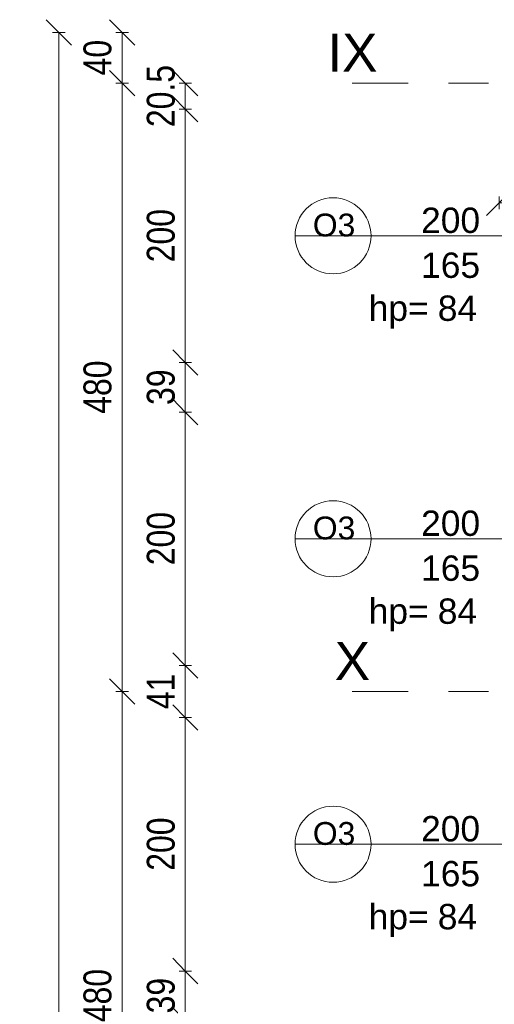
# Model space of a CAD drawing. Header units: centimetres. Extents: x -1631 to 21770, y -8842 to 3590.
# Tile 73 of 142: x -1631 to -1257, y 2082 to 2858. Entities that reach past the tile are written whole.
import ezdxf

# ---------------------------------------------------------------- set-up
doc = ezdxf.new("R2010")
doc.units = ezdxf.units.CM
doc.linetypes.add('Oś', pattern=[222.25, 127, -31.75, 31.75, -31.75])
for name, color, linetype, lineweight in [('A-ANNO-DIMS', 211, 'Continuous', 13), ('A-ANNO-DIMS-100', 211, 'Continuous', 13), ('A-GLAZ-IDEN', 152, 'Continuous', 13), ('S-GRID', 1, 'Continuous', 13), ('S-GRID-IDEN', 1, 'Continuous', 13)]:
    doc.layers.add(name, color=color, linetype=linetype, lineweight=lineweight)
doc.styles.add('Arial Narrow_1', font='ARIALN.TTF', dxfattribs={"height": 22})
doc.styles.add('Arial Narrow_5', font='ARIALN.TTF', dxfattribs={"height": 20})
doc.styles.add('Arial_10', font='arial.ttf', dxfattribs={"height": 20})
doc.styles.add('Arial_13', font='arial.ttf', dxfattribs={"height": 0.2})
doc.styles.add('Arial_7', font='arial.ttf', dxfattribs={"height": 30})
doc.styles.add('Arial_8', font='arial.ttf', dxfattribs={"height": 18})
doc.dimstyles.new('Diagonal_1_100__0_1_', dxfattribs={"dimscale": 30.48, "dimtxt": 22.515481, "dimasz": 0.656168, "dimexe": 0.164042, "dimexo": 0.0625, "dimgap": 0.065617, "dimtad": 1, "dimdec": 1, "dimrnd": 0.1, "dimdsep": 46, "dimtxsty": 'Arial Narrow_1', "dimblk1": 'OBLIQUE', "dimblk2": 'OBLIQUE', "dimsah": 1, "dimcen": 0.09, "dimazin": 0, "dimtfac": 1, "dimtdec": 4, "dimtix": 1, "dimtmove": 0, "dimatfit": 3, "dimfxl": 0, "dimtvp": 1, "dimtolj": 1, "dimtzin": 0, "dimarcsym": 0})
doc.dimstyles.new('Diagonal_1_100__0__wewnętrzne', dxfattribs={"dimscale": 30.48, "dimtxt": 20.468619, "dimasz": 0.656168, "dimexe": 0.164042, "dimexo": 0.0625, "dimgap": 0.032808, "dimtad": 1, "dimdec": 0, "dimdsep": 46, "dimtxsty": 'Arial Narrow_5', "dimblk1": 'OBLIQUE', "dimblk2": 'OBLIQUE', "dimsah": 1, "dimcen": 0.09, "dimazin": 0, "dimtfac": 1, "dimtdec": 4, "dimtix": 1, "dimtmove": 0, "dimatfit": 3, "dimfxl": 0, "dimtvp": 1, "dimtolj": 1, "dimtzin": 0, "dimarcsym": 0})

# ---------------------------------------------------------------- blocks, each defined once
blk = doc.blocks.new('DIMBLOCK8-6_piętro IV __13_80 m_ - stan projektowany')
at = {"layer": 'A-ANNO-DIMS-100', "transparency": 16777216}
for p, q in [((-1600.57, 2848.33), (-1610.57, 2858.33)), ((-1595.57, 2848.33), (-1605.57, 2848.33)), ((-1600.57, 108.33), (-1600.57, 2848.33)), ((-1600.57, 2848.33), (-1590.57, 2838.33)), ((-1600.57, 2848.33), (-1595.57, 2848.33)), ((-1600.57, 108.33), (-1610.57, 118.33)), ((-1595.57, 108.33), (-1605.57, 108.33)), ((-1600.57, 108.33), (-1590.57, 98.33)), ((-1600.57, 108.33), (-1595.57, 108.33))]:
    blk.add_line(p, q, dxfattribs=at)
at = {"layer": 'A-ANNO-DIMS-100', "color": 0, "transparency": 16777216, "insert": (-1631, 1450.45), "char_height": 22, "width": 66.9031, "attachment_point": 1, "rotation": 90, "line_spacing_factor": 0.974696, "style": 'Arial Narrow_1'}
blk.add_mtext('2740', dxfattribs=at)
blk = doc.blocks.new('_Oblique')
at = {"color": 0, "linetype": 'ByBlock', "lineweight": -2}
blk.add_line((-0.5, -0.5), (0.5, 0.5), dxfattribs=at)
blk = doc.blocks.new('DIMBLOCK14-6_piętro IV __13_80 m_ - stan projektowany')
at = {"layer": 'A-ANNO-DIMS-100', "transparency": 16777216}
for p, q in [((-1550.57, 2328.33), (-1560.57, 2338.33)), ((-1545.57, 2328.33), (-1555.57, 2328.33)), ((-1550.57, 1848.33), (-1550.57, 2328.33)), ((-1550.57, 2328.33), (-1540.57, 2318.33)), ((-1550.57, 2328.33), (-1545.57, 2328.33)), ((-1550.57, 1848.33), (-1560.57, 1858.33)), ((-1545.57, 1848.33), (-1555.57, 1848.33)), ((-1550.57, 1848.33), (-1540.57, 1838.33)), ((-1550.57, 1848.33), (-1545.57, 1848.33))]:
    blk.add_line(p, q, dxfattribs=at)
at = {"layer": 'A-ANNO-DIMS-100', "color": 0, "transparency": 16777216, "insert": (-1581, 2067.42), "char_height": 22, "width": 50.1774, "attachment_point": 1, "rotation": 90, "line_spacing_factor": 0.974696, "style": 'Arial Narrow_1'}
blk.add_mtext('480', dxfattribs=at)
blk = doc.blocks.new('DIMBLOCK15-6_piętro IV __13_80 m_ - stan projektowany')
at = {"layer": 'A-ANNO-DIMS-100', "transparency": 16777216}
for p, q in [((-1550.57, 2808.33), (-1560.57, 2818.33)), ((-1545.57, 2808.33), (-1555.57, 2808.33)), ((-1550.57, 2328.33), (-1550.57, 2808.33)), ((-1550.57, 2808.33), (-1540.57, 2798.33)), ((-1550.57, 2808.33), (-1545.57, 2808.33)), ((-1550.57, 2328.33), (-1560.57, 2338.33)), ((-1545.57, 2328.33), (-1555.57, 2328.33)), ((-1550.57, 2328.33), (-1540.57, 2318.33)), ((-1550.57, 2328.33), (-1545.57, 2328.33))]:
    blk.add_line(p, q, dxfattribs=at)
at = {"layer": 'A-ANNO-DIMS-100', "color": 0, "transparency": 16777216, "insert": (-1581, 2547.42), "char_height": 22, "width": 50.1774, "attachment_point": 1, "rotation": 90, "line_spacing_factor": 0.974696, "style": 'Arial Narrow_1'}
blk.add_mtext('480', dxfattribs=at)
blk = doc.blocks.new('DIMBLOCK16-6_piętro IV __13_80 m_ - stan projektowany')
at = {"layer": 'A-ANNO-DIMS-100', "transparency": 16777216}
for p, q in [((-1550.57, 2848.33), (-1560.57, 2858.33)), ((-1545.57, 2848.33), (-1555.57, 2848.33)), ((-1550.57, 2808.33), (-1550.57, 2848.33)), ((-1550.57, 2848.33), (-1540.57, 2838.33)), ((-1550.57, 2848.33), (-1545.57, 2848.33)), ((-1550.57, 2808.33), (-1560.57, 2818.33)), ((-1545.57, 2808.33), (-1555.57, 2808.33)), ((-1550.57, 2808.33), (-1540.57, 2798.33)), ((-1550.57, 2808.33), (-1545.57, 2808.33))]:
    blk.add_line(p, q, dxfattribs=at)
at = {"layer": 'A-ANNO-DIMS-100', "color": 0, "transparency": 16777216, "insert": (-1581, 2814.39), "char_height": 22, "width": 33.4516, "attachment_point": 1, "rotation": 90, "line_spacing_factor": 0.974696, "style": 'Arial Narrow_1'}
blk.add_mtext('40', dxfattribs=at)
blk = doc.blocks.new('DIMBLOCK140-6_piętro IV __13_80 m_ - stan projektowany')
at = {"layer": 'A-ANNO-DIMS-100', "transparency": 16777216}
for p, q in [((-1252.62, 2713.76), (-1242.62, 2723.76)), ((-1252.62, 2718.76), (-1252.62, 2708.76)), ((-1252.62, 2713.76), (-1252.62, 2718.76)), ((-1217.62, 2713.76), (-1207.62, 2723.76)), ((-1217.62, 2718.76), (-1217.62, 2708.76)), ((-1217.62, 2713.76), (-1217.62, 2718.76)), ((-1252.62, 2713.76), (-1262.62, 2703.76)), ((-1252.62, 2713.76), (-1217.62, 2713.76)), ((-1217.62, 2713.76), (-1227.62, 2703.76))]:
    blk.add_line(p, q, dxfattribs=at)
at = {"layer": 'A-ANNO-DIMS-100', "color": 0, "transparency": 16777216, "insert": (-1247.79, 2740.61), "char_height": 20, "width": 30.4105, "attachment_point": 1, "line_spacing_factor": 0.974696, "style": 'Arial Narrow_5'}
blk.add_mtext('35', dxfattribs=at)
blk = doc.blocks.new('DIMBLOCK238-6_piętro IV __13_80 m_ - stan projektowany')
at = {"layer": 'A-ANNO-DIMS-100', "transparency": 16777216}
for p, q in [((-1500.57, 2107.83), (-1510.57, 2117.83)), ((-1495.57, 2107.83), (-1505.57, 2107.83)), ((-1500.57, 2068.83), (-1500.57, 2107.83)), ((-1500.57, 2107.83), (-1490.57, 2097.83)), ((-1500.57, 2107.83), (-1495.57, 2107.83)), ((-1500.57, 2068.83), (-1510.57, 2078.83)), ((-1495.57, 2068.83), (-1505.57, 2068.83)), ((-1500.57, 2068.83), (-1490.57, 2058.83)), ((-1500.57, 2068.83), (-1495.57, 2068.83))]:
    blk.add_line(p, q, dxfattribs=at)
at = {"layer": 'A-ANNO-DIMS-100', "color": 0, "transparency": 16777216, "insert": (-1531, 2074.39), "char_height": 22, "width": 33.4516, "attachment_point": 1, "rotation": 90, "line_spacing_factor": 0.974696, "style": 'Arial Narrow_1'}
blk.add_mtext('39', dxfattribs=at)
blk = doc.blocks.new('DIMBLOCK239-6_piętro IV __13_80 m_ - stan projektowany')
at = {"layer": 'A-ANNO-DIMS-100', "transparency": 16777216}
for p, q in [((-1500.57, 2307.83), (-1510.57, 2317.83)), ((-1495.57, 2307.83), (-1505.57, 2307.83)), ((-1500.57, 2107.83), (-1500.57, 2307.83)), ((-1500.57, 2307.83), (-1490.57, 2297.83)), ((-1500.57, 2307.83), (-1495.57, 2307.83)), ((-1500.57, 2107.83), (-1510.57, 2117.83)), ((-1495.57, 2107.83), (-1505.57, 2107.83)), ((-1500.57, 2107.83), (-1490.57, 2097.83)), ((-1500.57, 2107.83), (-1495.57, 2107.83))]:
    blk.add_line(p, q, dxfattribs=at)
at = {"layer": 'A-ANNO-DIMS-100', "color": 0, "transparency": 16777216, "insert": (-1531, 2186.92), "char_height": 22, "width": 50.1774, "attachment_point": 1, "rotation": 90, "line_spacing_factor": 0.974696, "style": 'Arial Narrow_1'}
blk.add_mtext('200', dxfattribs=at)
blk = doc.blocks.new('DIMBLOCK240-6_piętro IV __13_80 m_ - stan projektowany')
at = {"layer": 'A-ANNO-DIMS-100', "transparency": 16777216}
for p, q in [((-1500.57, 2348.83), (-1510.57, 2358.83)), ((-1495.57, 2348.83), (-1505.57, 2348.83)), ((-1500.57, 2307.83), (-1500.57, 2348.83)), ((-1500.57, 2348.83), (-1490.57, 2338.83)), ((-1500.57, 2348.83), (-1495.57, 2348.83)), ((-1500.57, 2307.83), (-1510.57, 2317.83)), ((-1495.57, 2307.83), (-1505.57, 2307.83)), ((-1500.57, 2307.83), (-1490.57, 2297.83)), ((-1500.57, 2307.83), (-1495.57, 2307.83))]:
    blk.add_line(p, q, dxfattribs=at)
at = {"layer": 'A-ANNO-DIMS-100', "color": 0, "transparency": 16777216, "insert": (-1531, 2314.39), "char_height": 22, "width": 33.4516, "attachment_point": 1, "rotation": 90, "line_spacing_factor": 0.974696, "style": 'Arial Narrow_1'}
blk.add_mtext('41', dxfattribs=at)
blk = doc.blocks.new('DIMBLOCK241-6_piętro IV __13_80 m_ - stan projektowany')
at = {"layer": 'A-ANNO-DIMS-100', "transparency": 16777216}
for p, q in [((-1500.57, 2548.83), (-1510.57, 2558.83)), ((-1495.57, 2548.83), (-1505.57, 2548.83)), ((-1500.57, 2348.83), (-1500.57, 2548.83)), ((-1500.57, 2548.83), (-1490.57, 2538.83)), ((-1500.57, 2548.83), (-1495.57, 2548.83)), ((-1500.57, 2348.83), (-1510.57, 2358.83)), ((-1495.57, 2348.83), (-1505.57, 2348.83)), ((-1500.57, 2348.83), (-1490.57, 2338.83)), ((-1500.57, 2348.83), (-1495.57, 2348.83))]:
    blk.add_line(p, q, dxfattribs=at)
at = {"layer": 'A-ANNO-DIMS-100', "color": 0, "transparency": 16777216, "insert": (-1531, 2427.92), "char_height": 22, "width": 50.1774, "attachment_point": 1, "rotation": 90, "line_spacing_factor": 0.974696, "style": 'Arial Narrow_1'}
blk.add_mtext('200', dxfattribs=at)
blk = doc.blocks.new('DIMBLOCK242-6_piętro IV __13_80 m_ - stan projektowany')
at = {"layer": 'A-ANNO-DIMS-100', "transparency": 16777216}
for p, q in [((-1500.57, 2587.83), (-1510.57, 2597.83)), ((-1495.57, 2587.83), (-1505.57, 2587.83)), ((-1500.57, 2548.83), (-1500.57, 2587.83)), ((-1500.57, 2587.83), (-1490.57, 2577.83)), ((-1500.57, 2587.83), (-1495.57, 2587.83)), ((-1500.57, 2548.83), (-1510.57, 2558.83)), ((-1495.57, 2548.83), (-1505.57, 2548.83)), ((-1500.57, 2548.83), (-1490.57, 2538.83)), ((-1500.57, 2548.83), (-1495.57, 2548.83))]:
    blk.add_line(p, q, dxfattribs=at)
at = {"layer": 'A-ANNO-DIMS-100', "color": 0, "transparency": 16777216, "insert": (-1531, 2554.39), "char_height": 22, "width": 33.4516, "attachment_point": 1, "rotation": 90, "line_spacing_factor": 0.974696, "style": 'Arial Narrow_1'}
blk.add_mtext('39', dxfattribs=at)
blk = doc.blocks.new('DIMBLOCK243-6_piętro IV __13_80 m_ - stan projektowany')
at = {"layer": 'A-ANNO-DIMS-100', "transparency": 16777216}
for p, q in [((-1500.57, 2787.83), (-1510.57, 2797.83)), ((-1495.57, 2787.83), (-1505.57, 2787.83)), ((-1500.57, 2587.83), (-1500.57, 2787.83)), ((-1500.57, 2787.83), (-1490.57, 2777.83)), ((-1500.57, 2787.83), (-1495.57, 2787.83)), ((-1500.57, 2587.83), (-1510.57, 2597.83)), ((-1495.57, 2587.83), (-1505.57, 2587.83)), ((-1500.57, 2587.83), (-1490.57, 2577.83)), ((-1500.57, 2587.83), (-1495.57, 2587.83))]:
    blk.add_line(p, q, dxfattribs=at)
at = {"layer": 'A-ANNO-DIMS-100', "color": 0, "transparency": 16777216, "insert": (-1531, 2666.92), "char_height": 22, "width": 50.1774, "attachment_point": 1, "rotation": 90, "line_spacing_factor": 0.974696, "style": 'Arial Narrow_1'}
blk.add_mtext('200', dxfattribs=at)
blk = doc.blocks.new('DIMBLOCK244-6_piętro IV __13_80 m_ - stan projektowany')
at = {"layer": 'A-ANNO-DIMS-100', "transparency": 16777216}
for p, q in [((-1500.57, 2808.33), (-1510.57, 2818.33)), ((-1495.57, 2808.33), (-1505.57, 2808.33)), ((-1500.57, 2787.83), (-1500.57, 2808.33)), ((-1500.57, 2808.33), (-1490.57, 2798.33)), ((-1500.57, 2808.33), (-1495.57, 2808.33)), ((-1500.57, 2787.83), (-1510.57, 2797.83)), ((-1495.57, 2787.83), (-1505.57, 2787.83)), ((-1500.57, 2787.83), (-1490.57, 2777.83)), ((-1500.57, 2787.83), (-1495.57, 2787.83))]:
    blk.add_line(p, q, dxfattribs=at)
at = {"layer": 'A-ANNO-DIMS-100', "color": 0, "transparency": 16777216, "insert": (-1531, 2773.59), "char_height": 22, "width": 58.7547, "attachment_point": 1, "rotation": 90, "line_spacing_factor": 0.974696, "style": 'Arial Narrow_1'}
blk.add_mtext('20.5', dxfattribs=at)
blk = doc.blocks.new('Okno_LD_typ 100 - metka _ wys_parapetu-2491833-6_piętro IV __13_80 m_ - stan projektowany')
at = {"layer": 'A-GLAZ-IDEN'}
blk.add_line((0, 1.8925), (0, -0.3919), dxfattribs=at)
blk.add_circle((0, -0.0919), 0.3, dxfattribs=at)
at = {"layer": 'A-GLAZ-IDEN', "insert": (0.4711, 0.6634), "char_height": 0.2, "width": 0.48783, "attachment_point": 3, "rotation": 90, "line_spacing_factor": 0.936439, "style": 'Arial_13', "bg_fill": 3, "box_fill_scale": 1.25, "bg_fill_color": 256, "bg_fill_true_color": 13158600, "bg_fill_transparency": 0}
blk.add_mtext('\\pxqr,t6.35,12.7,19.05,25.4,31.75,38.1,44.45,50.8,57.15,63.5,69.85,76.2,82.55,88.9,95.25,101.6,107.95,114.3,120.65,127,133.35,139.7,146.05,152.4,158.75,165.1,171.45,177.8,184.15,190.5,196.85,203.2;{hp= }', dxfattribs=at)

msp = doc.modelspace()

# ---------------------------------------------------------------- linework, layer by layer
at = {"layer": 'S-GRID', "linetype": 'Oś'}
for p, q in [((1342.46, 2808.33), (-1368.76, 2808.33)), ((1342.46, 2328.33), (-1368.76, 2328.33))]:
    msp.add_line(p, q, dxfattribs=at)

# ---------------------------------------------------------------- block references
at = {"layer": 'A-GLAZ-IDEN', "xscale": 99.99999999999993, "yscale": 99.99999999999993, "zscale": 99.99999999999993, "rotation": 270.0000000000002}
for p in [(-1374.73, 2448.83), (-1374.73, 2207.83)]:
    msp.add_blockref('Okno_LD_typ 100 - metka _ wys_parapetu-2491833-6_piętro IV __13_80 m_ - stan projektowany', p, dxfattribs=at)

# ---------------------------------------------------------------- texts
at = {"layer": 'S-GRID-IDEN', "char_height": 30, "attachment_point": 5, "line_spacing_factor": 0.936439, "style": 'Arial_7'}
for s, insert, width in [('\\pxqc,t4.23333,8.46667,12.7,16.93333,21.16667,25.4,29.63333,33.86667,38.1,42.33333,46.56667,50.8,55.03333,59.26667,63.5,67.73333,71.96667,76.2,80.43333,84.66667,88.9,93.13333,97.36667,101.6,105.83333,110.06667,114.3,118.53333,122.76667,127,131.23333,135.46667;{IX}', (-1368.64, 2832.39), 39.7), ('\\pxqc,t4.23333,8.46667,12.7,16.93333,21.16667,25.4,29.63333,33.86667,38.1,42.33333,46.56667,50.8,55.03333,59.26667,63.5,67.73333,71.96667,76.2,80.43333,84.66667,88.9,93.13333,97.36667,101.6,105.83333,110.06667,114.3,118.53333,122.76667,127,131.23333,135.46667;{X}', (-1368.64, 2352.39), 27.8)]:
    msp.add_mtext(s, dxfattribs=dict(at, insert=insert, width=width))

# ---------------------------------------------------------------- dimensions: what is measured, and where the dimension line sits
at = {"layer": 'A-ANNO-DIMS'}
for base, p1, p2, override, picture, middle in [((-1600.57, 2848.33), (-1595.57, 108.33), (-1595.57, 2848.33), {"dimpost": '<>', "dimfxl": 2740}, 'DIMBLOCK8-6_piętro IV __13_80 m_ - stan projektowany', (-1613.8, 1478.33)), ((-1550.57, 2848.33), (-1545.57, 2808.33), (-1545.57, 2848.33), {"dimpost": '<>', "dimfxl": 40}, 'DIMBLOCK16-6_piętro IV __13_80 m_ - stan projektowany', (-1563.8, 2828.33)), ((-1500.57, 2808.33), (-1495.57, 2787.83), (-1495.57, 2808.33), {"dimpost": '<>', "dimfxl": 20.5}, 'DIMBLOCK244-6_piętro IV __13_80 m_ - stan projektowany', (-1513.8, 2798.08)), ((-1550.57, 2808.33), (-1545.57, 2328.33), (-1545.57, 2808.33), {"dimpost": '<>', "dimfxl": 480}, 'DIMBLOCK15-6_piętro IV __13_80 m_ - stan projektowany', (-1563.8, 2568.33)), ((-1500.57, 2787.83), (-1495.57, 2587.83), (-1495.57, 2787.83), {"dimpost": '<>', "dimfxl": 200}, 'DIMBLOCK243-6_piętro IV __13_80 m_ - stan projektowany', (-1513.8, 2687.83)), ((-1500.57, 2587.83), (-1495.57, 2548.83), (-1495.57, 2587.83), {"dimpost": '<>', "dimfxl": 39}, 'DIMBLOCK242-6_piętro IV __13_80 m_ - stan projektowany', (-1513.8, 2568.33)), ((-1500.57, 2548.83), (-1495.57, 2348.83), (-1495.57, 2548.83), {"dimpost": '<>', "dimfxl": 200}, 'DIMBLOCK241-6_piętro IV __13_80 m_ - stan projektowany', (-1513.8, 2448.83)), ((-1500.57, 2348.83), (-1495.57, 2307.83), (-1495.57, 2348.83), {"dimpost": '<>', "dimfxl": 41}, 'DIMBLOCK240-6_piętro IV __13_80 m_ - stan projektowany', (-1513.61, 2328.33)), ((-1550.57, 2328.33), (-1545.57, 1848.33), (-1545.57, 2328.33), {"dimpost": '<>', "dimfxl": 480}, 'DIMBLOCK14-6_piętro IV __13_80 m_ - stan projektowany', (-1563.8, 2088.33)), ((-1500.57, 2307.83), (-1495.57, 2107.83), (-1495.57, 2307.83), {"dimpost": '<>', "dimfxl": 200}, 'DIMBLOCK239-6_piętro IV __13_80 m_ - stan projektowany', (-1513.8, 2207.83)), ((-1500.57, 2107.83), (-1495.57, 2068.83), (-1495.57, 2107.83), {"dimpost": '<>', "dimfxl": 39}, 'DIMBLOCK238-6_piętro IV __13_80 m_ - stan projektowany', (-1513.8, 2088.33))]:
    dim = msp.add_linear_dim(base=base, p1=p1, p2=p2, angle=90, dimstyle='Diagonal_1_100__0_1_', override=override, dxfattribs=at)
    dim.commit()
    dim.dimension.update_dxf_attribs({"geometry": picture, "text_midpoint": middle})
dim = msp.add_linear_dim(base=(-1217.62, 2713.76), p1=(-1252.62, 2718.76), p2=(-1217.62, 2718.76), dimstyle='Diagonal_1_100__0__wewnętrzne', override={"dimpost": '<>', "dimfxl": 35}, dxfattribs=at)
dim.commit()
dim.dimension.update_dxf_attribs({"geometry": 'DIMBLOCK140-6_piętro IV __13_80 m_ - stan projektowany', "text_midpoint": (-1235.12, 2724.97)})

# ---------------------------------------------------------------- next in the draw order: block references
at = {"layer": 'A-GLAZ-IDEN', "xscale": 99.99999999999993, "yscale": 99.99999999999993, "zscale": 99.99999999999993, "rotation": 270.0000000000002}
msp.add_blockref('Okno_LD_typ 100 - metka _ wys_parapetu-2491833-6_piętro IV __13_80 m_ - stan projektowany', (-1374.73, 2687.83), dxfattribs=at)

# ---------------------------------------------------------------- next in the draw order: texts
at = {"layer": 'A-GLAZ-IDEN', "line_spacing_factor": 0.936439}
for s, insert, char_height, width, attachment_point, style in [('\\pxqc,t6.35,12.7,19.05,25.4,31.75,38.1,44.45,50.8,57.15,63.5,69.85,76.2,82.55,88.9,95.25,101.6,107.95,114.3,120.65,127,133.35,139.7,146.05,152.4,158.75,165.1,171.45,177.8,184.15,190.5,196.85,203.2;{200}', (-1291.1, 2460.94), 20, 48.3, 5, 'Arial_10'), ('\\pxqc,t7.05556,14.11111,21.16667,28.22222,35.27778,42.33333,49.38889,56.44444,63.5,70.55556,77.61111,84.66667,91.72222,98.77778,105.83333,112.88889,119.94444,127,134.05556,141.11111,148.16667,155.22222,162.27778,169.33333,176.38889,183.44444,190.5,197.55556,204.61111,211.66667,218.72222,225.77778;{O3}', (-1383.12, 2457.21), 18, 33.7, 5, 'Arial_8'), ('\\pxqc,t6.35,12.7,19.05,25.4,31.75,38.1,44.45,50.8,57.15,63.5,69.85,76.2,82.55,88.9,95.25,101.6,107.95,114.3,120.65,127,133.35,139.7,146.05,152.4,158.75,165.1,171.45,177.8,184.15,190.5,196.85,203.2;{165}', (-1291.1, 2425.5), 20, 48.3, 5, 'Arial_10'), ('\\pxt6.35,12.7,19.05,25.4,31.75,38.1,44.45,50.8,57.15,63.5,69.85,76.2,82.55,88.9,95.25,101.6,107.95,114.3,120.65,127,133.35,139.7,146.05,152.4,158.75,165.1,171.45,177.8,184.15,190.5,196.85,203.2;{84}', (-1301.22, 2401.72), 20, 32.4, 1, 'Arial_10'), ('\\pxqc,t6.35,12.7,19.05,25.4,31.75,38.1,44.45,50.8,57.15,63.5,69.85,76.2,82.55,88.9,95.25,101.6,107.95,114.3,120.65,127,133.35,139.7,146.05,152.4,158.75,165.1,171.45,177.8,184.15,190.5,196.85,203.2;{200}', (-1291.1, 2219.94), 20, 48.3, 5, 'Arial_10'), ('\\pxqc,t7.05556,14.11111,21.16667,28.22222,35.27778,42.33333,49.38889,56.44444,63.5,70.55556,77.61111,84.66667,91.72222,98.77778,105.83333,112.88889,119.94444,127,134.05556,141.11111,148.16667,155.22222,162.27778,169.33333,176.38889,183.44444,190.5,197.55556,204.61111,211.66667,218.72222,225.77778;{O3}', (-1383.12, 2216.21), 18, 33.7, 5, 'Arial_8'), ('\\pxqc,t6.35,12.7,19.05,25.4,31.75,38.1,44.45,50.8,57.15,63.5,69.85,76.2,82.55,88.9,95.25,101.6,107.95,114.3,120.65,127,133.35,139.7,146.05,152.4,158.75,165.1,171.45,177.8,184.15,190.5,196.85,203.2;{165}', (-1291.1, 2184.5), 20, 48.3, 5, 'Arial_10'), ('\\pxt6.35,12.7,19.05,25.4,31.75,38.1,44.45,50.8,57.15,63.5,69.85,76.2,82.55,88.9,95.25,101.6,107.95,114.3,120.65,127,133.35,139.7,146.05,152.4,158.75,165.1,171.45,177.8,184.15,190.5,196.85,203.2;{84}', (-1301.22, 2160.72), 20, 32.4, 1, 'Arial_10')]:
    msp.add_mtext(s, dxfattribs=dict(at, insert=insert, char_height=char_height, width=width, attachment_point=attachment_point, style=style))

# ---------------------------------------------------------------- next in the draw order: texts
for s, insert, char_height, width, attachment_point, style in [('\\pxqc,t7.05556,14.11111,21.16667,28.22222,35.27778,42.33333,49.38889,56.44444,63.5,70.55556,77.61111,84.66667,91.72222,98.77778,105.83333,112.88889,119.94444,127,134.05556,141.11111,148.16667,155.22222,162.27778,169.33333,176.38889,183.44444,190.5,197.55556,204.61111,211.66667,218.72222,225.77778;{O3}', (-1383.12, 2696.21), 18, 33.7, 5, 'Arial_8'), ('\\pxqc,t6.35,12.7,19.05,25.4,31.75,38.1,44.45,50.8,57.15,63.5,69.85,76.2,82.55,88.9,95.25,101.6,107.95,114.3,120.65,127,133.35,139.7,146.05,152.4,158.75,165.1,171.45,177.8,184.15,190.5,196.85,203.2;{200}', (-1291.1, 2699.94), 20, 48.3, 5, 'Arial_10'), ('\\pxqc,t6.35,12.7,19.05,25.4,31.75,38.1,44.45,50.8,57.15,63.5,69.85,76.2,82.55,88.9,95.25,101.6,107.95,114.3,120.65,127,133.35,139.7,146.05,152.4,158.75,165.1,171.45,177.8,184.15,190.5,196.85,203.2;{165}', (-1291.1, 2664.5), 20, 48.3, 5, 'Arial_10'), ('\\pxt6.35,12.7,19.05,25.4,31.75,38.1,44.45,50.8,57.15,63.5,69.85,76.2,82.55,88.9,95.25,101.6,107.95,114.3,120.65,127,133.35,139.7,146.05,152.4,158.75,165.1,171.45,177.8,184.15,190.5,196.85,203.2;{84}', (-1301.22, 2640.72), 20, 32.4, 1, 'Arial_10')]:
    msp.add_mtext(s, dxfattribs=dict(at, insert=insert, char_height=char_height, width=width, attachment_point=attachment_point, style=style))

doc.saveas('drawing.dxf')
